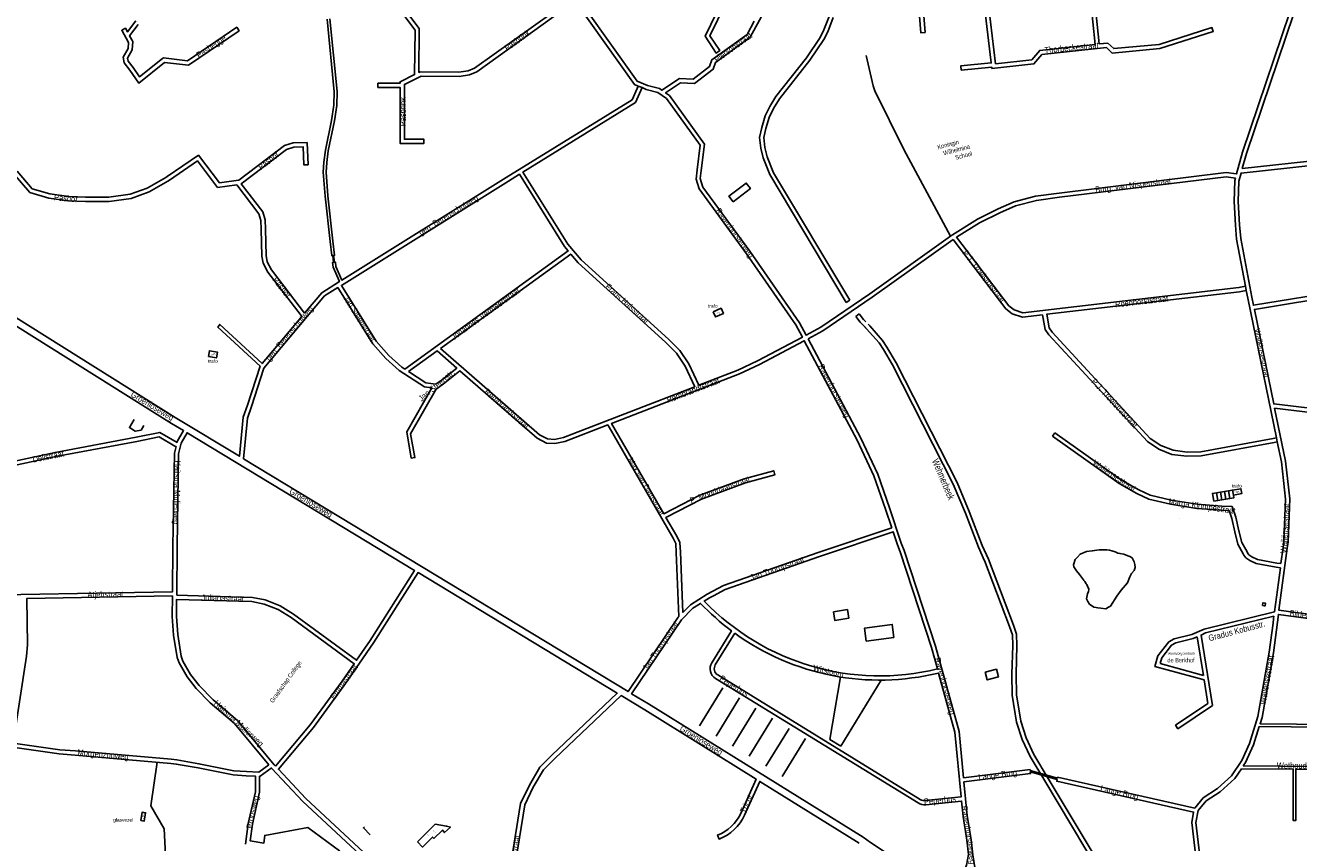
# Model space of a CAD drawing. Extents: x 240000 to 254380, y 435016 to 451025.
# Tile 23 of 35: x 245901 to 246809, y 443795 to 444377. Entities that reach past the tile are written whole.
import ezdxf
from ezdxf.enums import TextEntityAlignment as Align

# ---------------------------------------------------------------- set-up
doc = ezdxf.new("R2010")
doc.units = 0
doc.header["$MEASUREMENT"] = 0
for name, color, linetype in [('BOU-G03TRF_code 100_niet betreedbaar', 254, 'Continuous'), ('BOU-G03TRF_code 300_betreedbaar', 254, 'Continuous'), ('BOU-G04TRF_glasvezel', 254, 'Continuous'), ('bou-H01BijG', 254, 'Continuous'), ('BOU-H01IA', 254, 'Continuous'), ('gre-tijdelijk', 254, 'Continuous'), ('LIJ-H02ASIN', 254, 'Continuous'), ('SEM-G01TRF', 254, 'Continuous'), ('SEM-H01FA', 254, 'Continuous'), ('SEM-H03ST', 250, 'Continuous'), ('SEM-H03WA', 254, 'Continuous'), ('SEM-H04HN_Trafo_glasvezel', 254, 'Continuous'), ('VER-H01KV', 254, 'Continuous'), ('WAT-G01IT', 254, 'Continuous'), ('WAT-H01IT', 254, 'Continuous')]:
    doc.layers.add(name, color=color, linetype=linetype)
doc.layers.add('SEM-H03HN_Trafo_betreedbaar', color=254, linetype='Continuous', lineweight=0)

msp = doc.modelspace()

# ---------------------------------------------------------------- linework, layer by layer
at = {"layer": 'BOU-G03TRF_code 100_niet betreedbaar'}
msp.add_lwpolyline([(246782.95, 443963.45), (246784.11, 443963.35), (246784.79, 443963.2), (246785.07, 443965.24), (246784.38, 443965.26), (246783.21, 443965.48)], close=True, dxfattribs=at)
at = {"layer": 'BOU-G03TRF_code 300_betreedbaar'}
for p, q in [((246751.12, 444038.37), (246750.18, 444043.86)), ((246753.97, 444038.86), (246753.04, 444044.35)), ((246756.83, 444039.34), (246755.9, 444044.84)), ((246759.69, 444039.83), (246758.75, 444045.32))]:
    msp.add_line(p, q, dxfattribs=at)
for points in [[(246391.13, 444172.81), (246392.73, 444169.13), (246398.41, 444171.64), (246396.8, 444175.35)], [(246031.07, 444140.99), (246031.82, 444145.04), (246037.64, 444143.96), (246036.89, 444139.91)], [(246761.53, 444045.64), (246762.25, 444042.07), (246768.13, 444043.26), (246767.61, 444046.77)]]:
    msp.add_lwpolyline(points, close=True, dxfattribs=at)
msp.add_lwpolyline([(246762.25, 444042.07), (246762.55, 444040.31), (246759.69, 444039.83), (246756.83, 444039.34), (246753.97, 444038.86), (246751.12, 444038.37), (246748.27, 444037.89), (246747.25, 444043.36), (246750.18, 444043.86), (246753.04, 444044.35), (246755.9, 444044.84), (246758.75, 444045.32), (246761.5, 444045.79), (246761.53, 444045.64)], dxfattribs=at)
at = {"layer": 'BOU-G04TRF_glasvezel'}
msp.add_lwpolyline([(245982.92, 443810.3), (245983.82, 443816.23), (245986.29, 443815.85), (245985.39, 443809.92)], close=True, dxfattribs=at)
at = {"layer": 'bou-H01BijG'}
for points in [[(246405.37, 444251.24), (246417.73, 444260.65), (246414.71, 444264.6), (246402.36, 444255.19)], [(246476.88, 443959.01), (246486.85, 443960.62), (246487.85, 443954.47), (246477.88, 443952.85)], [(246520.05, 443940.67), (246518.85, 443949.99), (246499.19, 443947.45), (246500.39, 443938.13)], [(246585.18, 443916.01), (246586.65, 443910.5), (246594.62, 443912.62), (246593.14, 443918.14)], [(246180.23, 443795.12), (246183.73, 443791.36), (246191.05, 443798.53), (246191.89, 443797.51), (246198.03, 443803.44), (246199.59, 443801.73), (246203.72, 443805.63), (246200.85, 443806.16), (246201.02, 443806.33), (246192.92, 443807.59)]]:
    msp.add_lwpolyline(points, close=True, dxfattribs=at)
msp.add_lwpolyline([(245978.26, 444096.05), (245974.74, 444090.37), (245978.96, 444087.7), (245983.1, 444088.51), (245985.04, 444091.85)], dxfattribs=at)
at = {"layer": 'BOU-H01IA'}
msp.add_line((246723.76, 444025.65), (246723.76, 444025.65), dxfattribs=at)
msp.add_line((246723.76, 444025.65), (246723.76, 444025.65), dxfattribs=at)
msp.add_lwpolyline([(246146.59, 443800.12), (246141.72, 443805.06), (246142.34, 443805.67)], dxfattribs=at)
at = {"layer": 'gre-tijdelijk'}
for p, q in [((246398.15, 443904.89), (246381.42, 443877.65)), ((246409.88, 443897.68), (246393.18, 443870.5)), ((246405, 443863.32), (246421.66, 443890.44)), ((246433.45, 443883.19), (246416.83, 443856.14)), ((246428.64, 443848.94), (246445.24, 443875.95)), ((246457.02, 443868.71), (246440.42, 443841.69))]:
    msp.add_line(p, q, dxfattribs=at)
at = {"layer": 'LIJ-H02ASIN'}
for p, q in [((245994.62, 443851.81), (245990.16, 443820.81)), ((245990.16, 443820.81), (245999.45, 443804.42)), ((245999.45, 443804.42), (246000.41, 443785.55))]:
    msp.add_line(p, q, dxfattribs=at)
at = {"layer": 'VER-H01KV'}
for p, q in [((246504.59, 444183.16), (246562.24, 444224.24)), ((246562.24, 444224.24), (246599.94, 444175.03)), ((246469.46, 444159.29), (246504.59, 444183.16)), ((246599.94, 444175.03), (246604.41, 444171.45)), ((246604.41, 444171.45), (246611.81, 444169.09)), ((246611.81, 444169.09), (246626.06, 444170.75)), ((246626.06, 444170.75), (246628.03, 444160.24)), ((246458.81, 444153.61), (246469.46, 444159.29)), ((246628.03, 444160.24), (246630.5, 444156.53)), ((246630.5, 444156.53), (246700.93, 444080.35)), ((246496.52, 444082.7), (246458.81, 444153.61)), ((246634.87, 444086.65), (246633.13, 444084.2)), ((246633.13, 444084.2), (246680.77, 444050.37)), ((246682.38, 444052.9), (246634.87, 444086.65)), ((246508.64, 444057.11), (246496.52, 444082.7)), ((246700.93, 444080.35), (246708.99, 444074.98)), ((246708.99, 444074.98), (246718.39, 444071.22)), ((246739.21, 444070.16), (246791.21, 444079.7)), ((246791.21, 444079.7), (246793.49, 444080.17)), ((246793.49, 444080.17), (246796.42, 444065.9)), ((246718.39, 444071.22), (246729, 444069.9)), ((246729, 444069.9), (246739.21, 444070.16)), ((246796.42, 444065.9), (246799.42, 444039.4)), ((246516.88, 444033.2), (246508.64, 444057.11)), ((246680.77, 444050.37), (246693.27, 444043.23)), ((246694.64, 444045.9), (246682.38, 444052.9)), ((246693.27, 444043.23), (246701.92, 444039.3)), ((246702.89, 444042.15), (246694.64, 444045.9)), ((246701.92, 444039.3), (246717.31, 444035.71)), ((246717.89, 444038.65), (246702.89, 444042.15)), ((246736.4, 444035.66), (246717.89, 444038.65)), ((246799.42, 444039.4), (246798.17, 444008.91)), ((246525.33, 444007.88), (246516.88, 444033.2)), ((246717.31, 444035.71), (246736.05, 444032.67)), ((246736.05, 444032.67), (246753.75, 444031.41)), ((246753.91, 444034.41), (246736.4, 444035.66)), ((246753.75, 444031.41), (246759.2, 444031.23)), ((246761.41, 444034.16), (246753.91, 444034.41)), ((246759.2, 444031.23), (246761.02, 444025.61)), ((246763.91, 444026.41), (246761.41, 444034.16)), ((246761.02, 444025.61), (246763.24, 444015.97)), ((246766.16, 444016.66), (246763.91, 444026.41)), ((246763.24, 444015.97), (246765.34, 444007.31)), ((246768.16, 444008.41), (246766.16, 444016.66)), ((246527.32, 444002.82), (246525.33, 444007.88)), ((246549.79, 443934.48), (246527.32, 444002.82)), ((246765.34, 444007.31), (246769.24, 444000.29)), ((246771.91, 444001.66), (246768.16, 444008.41)), ((246772.21, 444001.03), (246771.91, 444001.66)), ((246797.61, 444004.87), (246796.09, 443993.38)), ((246798.17, 444008.91), (246797.61, 444004.87)), ((246769.24, 444000.29), (246769.63, 443999.47)), ((246769.63, 443999.47), (246771.13, 443997.47)), ((246771.13, 443997.47), (246773.92, 443995.57)), ((246773.23, 443999.67), (246772.21, 444001.03)), ((246775.4, 443998.19), (246773.23, 443999.67)), ((246773.92, 443995.57), (246778.47, 443993.49)), ((246779.38, 443996.37), (246775.4, 443998.19)), ((246778.47, 443993.49), (246792.71, 443990.8)), ((246793.26, 443993.75), (246779.38, 443996.37)), ((246796.09, 443993.38), (246793.26, 443993.75)), ((246792.71, 443990.8), (246795.7, 443990.41)), ((246791.14, 443955.89), (246790.89, 443953.97)), ((246790.49, 443950.99), (246787.74, 443930.15)), ((246790.89, 443953.97), (246790.49, 443950.99)), ((246733.59, 443939.96), (246721.04, 443936.94)), ((246736.34, 443941.2), (246733.59, 443939.96)), ((246740.79, 443913.72), (246736.34, 443941.2)), ((246566.49, 443873.74), (246549.79, 443934.48)), ((246718.03, 443935.26), (246711.06, 443926.34)), ((246721.04, 443936.94), (246718.03, 443935.26)), ((246787.74, 443930.15), (246779.72, 443884.53)), ((246711.06, 443926.34), (246709.91, 443922.19)), ((246709.91, 443922.19), (246740.79, 443913.72)), ((246474.29, 443868.14), (246481.88, 443912.6)), ((246511.06, 443910.35), (246482.16, 443863.3)), ((246779.72, 443884.53), (246773.76, 443865.28)), ((246482.16, 443863.3), (246474.29, 443868.14)), ((246569.71, 443840.72), (246566.49, 443873.74)), ((246773.76, 443865.28), (246768.25, 443853.13)), ((246768.25, 443853.13), (246760.91, 443842.12)), ((246617.13, 443846.71), (246569.71, 443840.72)), ((246617.22, 443845.96), (246617.13, 443846.71)), ((246636.69, 443840.48), (246617.22, 443845.96)), ((246636.85, 443841.21), (246636.69, 443840.48)), ((246734.68, 443819.19), (246636.85, 443841.21)), ((246760.91, 443842.12), (246750.82, 443833.18)), ((246750.82, 443833.18), (246740.73, 443826.54)), ((246740.73, 443826.54), (246734.68, 443819.19))]:
    msp.add_line(p, q, dxfattribs=at)
for points in [[(246570.3, 444478.26), (246591.33, 444480.76), (246587.81, 444501.83), (246587.06, 444506.59), (246638.94, 444512.87), (246639.09, 444511.2), (246640.62, 444499.12), (246648.37, 444435.37), (246637.87, 444434.62), (246639.87, 444409.62), (246645.87, 444410.12), (246647.62, 444394.62), (246660.23, 444395.81), (246663.58, 444363.4), (246624.11, 444359.13), (246618.36, 444352.38), (246592.6, 444349.63), (246586.6, 444399.62), (246571.84, 444398.37), (246567.34, 444440.37), (246574.09, 444441.12)], [(246340.41, 444332.58), (246339.6, 444330.64), (246335.67, 444321.88), (246255.46, 444272.41), (246287.45, 444221.07), (246297.01, 444209.89), (246359.25, 444153.4), (246367.44, 444145.21), (246373.72, 444135.66), (246380.84, 444120.54), (246408.66, 444131.3), (246422.86, 444137.85), (246454.76, 444154.85), (246450.16, 444163.5), (246414.94, 444214.25), (246381.09, 444260.37), (246378.91, 444267.47), (246379.73, 444274.01), (246381.91, 444291.48), (246357.89, 444324.77), (246351.61, 444329.14), (246343.42, 444331.32)], [(246917.27, 444288.01), (246767.72, 444271.73), (246766.15, 444265.94), (246765.66, 444251.43), (246766.65, 444234.84), (246767.39, 444225.03), (246775.36, 444183.23), (246776.54, 444177.46), (246841, 444188), (246868.77, 444194.09), (246894.77, 444202.82), (246921.78, 444217.63), (246925, 444226.36), (246917.27, 444288.01)], [(246171.12, 444131.95), (246169, 444133.31), (246159.74, 444141.64), (246150.79, 444151.83), (246125.97, 444191.66), (246245.08, 444266.01), (246252.9, 444270.83), (246285.02, 444219.3), (246287.66, 444216.21)], [(246770.82, 444191.03), (246766.16, 444190.14), (246612.11, 444172.14), (246605.86, 444174.14), (246602.1, 444177.14), (246564.73, 444225.92), (246581.06, 444236.27), (246595.61, 444243.41), (246606.84, 444248.29), (246621.69, 444252.19), (246638.25, 444254.41), (246757.13, 444269.11), (246763.65, 444268.18), (246763.16, 444266.39), (246762.66, 444251.39), (246763.66, 444234.64), (246764.41, 444224.64)], [(246196.75, 444146.77), (246289.62, 444213.92), (246294.85, 444207.79), (246357.18, 444151.23), (246365.1, 444143.31), (246371.1, 444134.19), (246378.03, 444119.45), (246284.45, 444083.27), (246277.9, 444081.9), (246272.98, 444082.18), (246267.25, 444085.18)], [(246877.15, 444193.74), (246869.57, 444191.19), (246841.57, 444185.05), (246777.15, 444174.51), (246790.99, 444107.19), (246884.36, 444096.08), (246888.95, 444096.19), (246887.11, 444101.57)], [(246056.12, 444068.15), (246058.89, 444097.08), (246061.79, 444105.23), (246070.63, 444132.54), (246113.9, 444184.13), (246123.42, 444190.07), (246148.37, 444150.03), (246157.6, 444139.53), (246167.17, 444130.92), (246185.23, 444119.32), (246190.54, 444118.63), (246172.7, 444087.35), (246175.77, 444068.55), (246178.38, 444068.97), (246175.31, 444085.86), (246193.75, 444118.21), (246194.19, 444118.15), (246199.83, 444122.29), (246210.52, 444130.75), (246265.54, 444082.69), (246272.17, 444079.22), (246278.12, 444078.89), (246285.3, 444080.38), (246315.91, 444092.22), (246362.53, 444011.5), (246364.44, 444007.68), (246364.78, 444001.26), (246366.62, 443955.71), (246366.13, 443955.22), (246330.41, 443902.18)], [(245864.09, 444181.39), (245810.4, 444059.01), (245806.7, 444054.44), (245825.01, 444041.3), (245826.71, 444044.01), (245837.07, 444049.59), (245888.45, 444065.46), (245921.82, 444072.58), (245979.58, 444083.46), (245996.45, 444086.83), (246008.78, 444079.79), (246008.91, 444080.35), (246013.39, 444088.17), (246004.85, 444093.34)], [(246518.5, 444018.87), (246465.99, 444001.26), (246398.41, 443977.74), (246386.98, 443971.69), (246374.87, 443963.96), (246369.51, 443958.6), (246367.78, 444001.42), (246367.4, 444008.46), (246365.17, 444012.92), (246357.43, 444026.32), (246382.84, 444039.31), (246414.22, 444050.94), (246435.12, 444056.63), (246434.33, 444059.53), (246413.31, 444053.8), (246381.64, 444042.06), (246355.93, 444028.92), (246318.74, 444093.31), (246409.83, 444128.53), (246424.2, 444135.16), (246456.17, 444152.2), (246493.84, 444081.36), (246505.85, 444055.98), (246514.04, 444032.24)], [(246173.83, 444130.21), (246186.28, 444122.21), (246193.38, 444121.28), (246198.01, 444124.68), (246208.22, 444132.76), (246194.25, 444144.97)], [(245811.45, 444008), (245801.22, 443983.52), (245822.31, 443973.08), (245829.68, 443971.2), (245842.84, 443970.5), (246005.51, 443973.36), (246005.74, 444005.51), (246006.9, 444072.06), (246008.04, 444076.76), (246007.29, 444077.18), (245995.94, 444083.67), (245980.15, 444080.51), (245922.41, 444069.64), (245889.2, 444062.56), (245838.24, 444046.81), (245828.83, 444041.75), (245820.99, 444029.25)], [(246008.5, 443970.89), (246008.74, 444005.46), (246009.89, 444071.67), (246011.73, 444079.23), (246015.95, 444086.62), (246178.05, 443988.53), (246146.49, 443938.53), (246136.8, 443924.52), (246091.86, 443957.43), (246082.31, 443963.38), (246071.64, 443967.47), (246062.46, 443969.33)], [(246229.34, 443694.79), (246229.1, 443695.16), (246158.98, 443771.65), (246100.6, 443825.86), (246081.04, 443846.79), (246106.19, 443876.63), (246128.98, 443907.94), (246148.99, 443936.88), (246180.62, 443986.97), (246322.77, 443900.96), (246276.02, 443856.75), (246267.62, 443848.35), (246260.22, 443835.58), (246253.83, 443822.47), (246234.67, 443703.5)], [(246074.2, 443849.94), (246067.04, 443844.82), (246058.3, 443845.18), (246049.21, 443845.78), (246024.32, 443850.8), (246008.64, 443853.43), (246004.57, 443853.96), (245936.34, 443859.84), (245925.12, 443860.73), (245891.87, 443865.49), (245901.49, 443927.52), (245902.03, 443935.47), (245901.69, 443968.53), (246005.49, 443970.36), (246005.39, 443955.59), (246006.29, 443942.47), (246008.79, 443926.56), (246010.24, 443922.58), (246015.88, 443912.7), (246022.38, 443904.47), (246032.44, 443894.07), (246049.68, 443879.54)], [(246078.98, 443849), (246103.82, 443878.49), (246126.54, 443909.67), (246135.1, 443922.05), (246090.18, 443954.94), (246080.97, 443960.68), (246070.8, 443964.58), (246062.12, 443966.34), (246008.47, 443967.89), (246008.39, 443955.69), (246009.27, 443942.81), (246011.71, 443927.31), (246012.97, 443923.85), (246018.37, 443914.38), (246024.64, 443906.44), (246034.49, 443896.26), (246051.82, 443881.66), (246078.09, 443849.95)], [(246769.25, 443849.21), (246770.88, 443851.67), (246776.57, 443864.21), (246780.61, 443877.26), (246963.26, 443875.48), (246968.78, 443858.93), (246975.22, 443833.65), (246980.6, 443829.93), (246980.87, 443829.74), (246978.44, 443825.29), (246977.23, 443815.67), (246978.46, 443808.18), (246924.68, 443807.61), (246924.39, 443827.02), (246875.18, 443827.8), (246875.1, 443848.42), (246769.25, 443849.21)], [(246142.74, 443782.64), (246137.32, 443776.63), (246124.57, 443788.58), (246102.11, 443805.37), (246071.35, 443799.7), (246070.75, 443794.24), (246060.98, 443795.75), (246062.52, 443807.59), (246067.67, 443830.42), (246067.67, 443841.79), (246067.95, 443841.78), (246075.95, 443847.49), (246076.14, 443847.64), (246098.48, 443823.74)], [(246767.92, 443847.22), (246804.8, 443846.94), (246804.79, 443810.38), (246806.79, 443810.38), (246806.8, 443846.93), (246873.11, 443846.43), (246873.19, 443825.64), (246922.09, 443825.15), (246922.52, 443805.16), (246978.89, 443805.74), (246987.03, 443765.14), (246962.06, 443764.4), (246921.61, 443765.6), (246815.9, 443775.95), (246787.24, 443777.64), (246767.01, 443777.64), (246747.75, 443773.06), (246739.93, 443770.88), (246735.51, 443808.78), (246737.12, 443817.43), (246742.76, 443824.28), (246752.65, 443830.8), (246763.19, 443840.14), (246767.92, 443847.22)]]:
    msp.add_lwpolyline(points, close=True, dxfattribs=at)
for points in [[(246822.02, 444434.91), (246771.53, 444285.76), (246768.57, 444274.84), (246938.96, 444293.39)], [(246282.03, 444414.46), (246336.9, 444337.3), (246344.39, 444334.17), (246352.89, 444331.9), (246354.61, 444330.7), (246367.07, 444339), (246376.79, 444338.67), (246388.52, 444347.54), (246390.2, 444352.4), (246415.33, 444370.49), (246420.49, 444380.07)], [(246117.71, 444381.52), (246122.92, 444329.75), (246122.64, 444319.95), (246120.98, 444308.87), (246116.61, 444287.6), (246115.54, 444279.27), (246115.01, 444272.38), (246116.36, 444255.37), (246119.9, 444223.21), (246121.1, 444213.17), (246120.36, 444213.08), (246120.95, 444208.11), (246121.7, 444208.2), (246122.05, 444205.23), (246126.27, 444195.38), (246243.5, 444268.56), (246333.32, 444323.95), (246336.86, 444331.87), (246337.65, 444333.74), (246334.95, 444334.87), (246292.81, 444394.13), (246222.48, 444343.87), (246217.29, 444341.69), (246209.92, 444340.6), (246182.89, 444340.87), (246170.88, 444334.87), (246170.88, 444295.85), (246184.8, 444295.85), (246184.8, 444292.85), (246167.88, 444292.85), (246167.88, 444332.69), (246152.04, 444332.69), (246152.04, 444335.69), (246167.88, 444335.69), (246167.88, 444336.72), (246178.23, 444341.89), (246178.52, 444373.62), (246154.77, 444405.27)], [(246157.76, 444406.28), (246181.53, 444374.61), (246181.24, 444343.4), (246182.2, 444343.88), (246209.71, 444343.6), (246216.47, 444344.6), (246221, 444346.51), (246291.07, 444396.58)], [(246560.5, 444226.68), (246561.84, 444227.64), (246579.6, 444238.89), (246594.35, 444246.14), (246605.86, 444251.14), (246621.11, 444255.14), (246637.87, 444257.39), (246757.16, 444272.13), (246764.44, 444271.09), (246768.66, 444286.63), (246807.94, 444402.67)], [(246433.44, 444397.77), (246417.64, 444368.46), (246392.72, 444350.52), (246391.06, 444345.7), (246377.75, 444335.63), (246367.93, 444335.97), (246357.26, 444328.86), (246360.02, 444326.94), (246385.03, 444292.28), (246382.7, 444273.64), (246381.96, 444267.73), (246383.81, 444261.74), (246417.39, 444216), (246452.73, 444165.06), (246457.41, 444156.26), (246467.91, 444161.86), (246502.85, 444185.6), (246560.5, 444226.68)], [(246399.83, 444392.3), (246388.79, 444369.4), (246395.86, 444358.94), (246393.38, 444357.26), (246385.34, 444369.15), (246397.24, 444393.84)], [(246540.82, 444389.67), (246542.32, 444371.88), (246539.33, 444371.63), (246537.58, 444392.37)], [(246663.21, 444396.09), (246666.56, 444363.72), (246672.63, 444364.38), (246676.88, 444360.38), (246709.14, 444363.38), (246746.9, 444375.38), (246747.81, 444372.52), (246709.74, 444360.42), (246675.81, 444357.26), (246671.58, 444361.25), (246625.62, 444356.27), (246619.87, 444349.52), (246589.97, 444346.33), (246589.87, 444347.21), (246568.13, 444345.14), (246567.84, 444348.13), (246589.51, 444350.19), (246583.97, 444396.39)], [(246115.73, 444381.26), (246120.92, 444329.68), (246120.65, 444320.13), (246119.01, 444309.22), (246114.64, 444287.93), (246113.55, 444279.47), (246113, 444272.38), (246114.37, 444255.19), (246117.92, 444222.98), (246119.12, 444212.93), (246119.86, 444213.02), (246120.45, 444208.06), (246119.71, 444207.97), (246120.1, 444204.7), (246124.55, 444194.31), (246111.91, 444186.42), (246099.75, 444171.92), (246076.15, 444202.79), (246073.14, 444208.52), (246072.32, 444212.89), (246071.78, 444231.72), (246071.5, 444238.27), (246069.87, 444244), (246054.57, 444264.14), (246086.8, 444288.6), (246092.03, 444290.25), (246098.65, 444290.4), (246099.21, 444277.45), (246102.2, 444277.58), (246101.52, 444293.46), (246091.54, 444293.24), (246085.41, 444291.31), (246052.76, 444266.53), (246052.67, 444266.65), (246039.02, 444264.74), (246024, 444284.38), (246001.82, 444269.28), (246000.68, 444268.63), (245987.51, 444260.99), (245975.29, 444256.58), (245960.13, 444254.49), (245943.52, 444254.49), (245931.66, 444255.01), (245918.01, 444256.85), (245905.52, 444260.42), (245894.62, 444273.08)], [(245979.3, 444380.27), (245973.34, 444372.33), (245971.91, 444374.88), (245969.29, 444373.42), (245974.13, 444364.76), (245973.91, 444360.5), (245970.36, 444354.23), (245971.04, 444350.15), (245974.98, 444345.09), (245981.46, 444335.84), (245999.85, 444350.6), (246016.95, 444348.64), (246052.97, 444373.16), (246051.28, 444375.64), (246016.18, 444351.75), (245999.1, 444353.71), (245998.37, 444353.27), (245982.08, 444340.19), (245977.39, 444346.88), (245973.88, 444351.39), (245973.5, 444353.68), (245976.86, 444359.64), (245977.17, 444365.47), (245974.94, 444369.46), (245981.04, 444377.6)], [(246560.5, 444226.68), (246527.03, 444288.38), (246506.51, 444330.25), (246505.22, 444333.84), (246500.36, 444355.6)], [(246340.41, 444332.58), (246337.65, 444333.74)], [(245891.86, 444271.69), (245903.83, 444257.78), (245917.39, 444253.9), (245931.39, 444252.02), (245943.45, 444251.49), (245960.34, 444251.49), (245976.01, 444253.65), (245988.78, 444258.26), (246002.19, 444266.04), (246003.41, 444266.74), (246023.34, 444280.31), (246037.7, 444261.52), (246051.34, 444263.43), (246067.14, 444242.63), (246068.52, 444237.79), (246068.78, 444231.61), (246069.33, 444212.57), (246070.28, 444207.53), (246073.61, 444201.17), (246097.36, 444170.1), (246097.77, 444169.56), (246069.39, 444135.96), (246039.16, 444163.89), (246037.8, 444161.99), (246067.96, 444134.02), (246058.95, 444106.19), (246055.94, 444097.73), (246053.28, 444069.88), (246007.5, 444097.58), (245834.78, 444205.62)], [(246792.88, 444083.11), (246790.67, 444082.65), (246738.9, 444073.15), (246729.15, 444072.9), (246719.14, 444074.15), (246710.39, 444077.65), (246702.89, 444082.65), (246632.86, 444158.39), (246630.86, 444161.39), (246629.04, 444171.1), (246766.51, 444187.16), (246771.38, 444188.09)], [(246770.82, 444191.03), (246771.38, 444188.09)], [(246771.38, 444188.09), (246772.41, 444182.64), (246792.88, 444083.11)], [(246884.22, 444093.08), (246791.63, 444104.09), (246799.39, 444066.37), (246802.43, 444039.51), (246801.16, 444008.64), (246800.58, 444004.45), (246794.73, 443960.17), (246824.44, 443956.05)], [(246792.88, 444083.11), (246793.49, 444080.17)], [(246795.7, 443990.41), (246791.56, 443959.08), (246741.42, 443946.77), (246732.61, 443942.82), (246719.94, 443939.76), (246716.04, 443937.58), (246708.32, 443927.71), (246706.23, 443920.09), (246741.32, 443910.46), (246744.03, 443893.73), (246720.92, 443878.13), (246722.6, 443875.65), (246747.3, 443892.32), (246739.17, 443942.47), (246742.4, 443943.93), (246791.14, 443955.89)], [(246795.7, 443990.41), (246795.7, 443990.41)], [(246824.53, 443953.01), (246794.34, 443957.2), (246790.71, 443929.69), (246782.64, 443883.82), (246781.23, 443879.26), (246962.59, 443877.49)], [(246057.65, 443793.45), (246059.56, 443808.11), (246064.67, 443830.75), (246064.67, 443841.92), (246058.14, 443842.19), (246048.81, 443842.8), (246023.77, 443847.85), (246008.2, 443850.47), (246004.25, 443850.98), (245936.09, 443856.85), (245924.78, 443857.74), (245842.56, 443869.51), (245837.58, 443870.25), (245684.36, 443893.1), (245658.28, 443844.19), (245655.63, 443845.6), (245681.21, 443893.57), (245674.19, 443894.62), (245507.51, 443919.59), (245435.63, 443930.56), (245421.9, 443932.55), (245408.53, 443791.57)]]:
    msp.add_lwpolyline(points, dxfattribs=at)
for points in [[(246391.35, 443970.48), (246388.49, 443969.09), (246384.74, 443966.7, 0.267301), (246551.13, 443918.3), (246546.92, 443933.61), (246524.52, 444001.73), (246522.51, 444006.86), (246519.45, 444016.03), (246466.97, 443998.43), (246399.61, 443974.98), (246391.35, 443970.48)], [(246569.38, 443813.22), (246572.09, 443796.29), (246573.27, 443786.07), (246571.94, 443778.5), (246569.92, 443773.74), (246568.2, 443771.43), (246563.63, 443767.76), (246551.73, 443764.27), (246541.59, 443769.36), (246503.48, 443794.59), (246498.04, 443798.34), (246344.95, 443893.38), (246332.98, 443900.62), (246368.46, 443953.3), (246376.76, 443961.61), (246382.16, 443965.05, 0.041627), (246404.13, 443945.57), (246390.13, 443922.78, 0.414214), (246392.83, 443911.5), (246537.26, 443822.78, 0.165367), (246542.91, 443821.5), (246568.3, 443824.17), (246569.36, 443813.27)], [(246406.55, 443943.79), (246392.69, 443921.21, 0.414214), (246394.4, 443914.06), (246538.83, 443825.34, 0.165372), (246542.6, 443824.48), (246568.01, 443827.15), (246563.53, 443873.19), (246551.92, 443915.41, -0.21974), (246406.55, 443943.79, 0.21974)], [(246237.53, 443702.44), (246256.72, 443821.55), (246262.87, 443834.16), (246270.01, 443846.5), (246278.11, 443854.6), (246325.43, 443899.35), (246342.33, 443889.12), (246421.8, 443839.78), (246410.77, 443815.35, -0.199133), (246394.29, 443799.88), (246395.35, 443797.07, 0.199133), (246413.51, 443814.12), (246424.37, 443838.19), (246495.3, 443794.15)], [(246572.34, 443813.69), (246575.07, 443796.7), (246576.33, 443785.79), (246578.41, 443772.37), (246584.21, 443761.42, -0.584519), (246610.15, 443744.52), (246623.1, 443742.05), (246635.26, 443740.15), (246651.08, 443740.22), (246667.65, 443742.65), (246706.09, 443758.62), (246731.37, 443768.49), (246737, 443770.06), (246732.48, 443808.89), (246733.86, 443816.3), (246636.19, 443838.28), (246636.47, 443839.5), (246617.35, 443844.97), (246617.5, 443843.73), (246570, 443837.74), (246572.34, 443813.64)]]:
    msp.add_lwpolyline(points, format="xyb", dxfattribs=at)
at = {"layer": 'WAT-G01IT'}
msp.add_lwpolyline([(246666.38, 444003.29), (246661.52, 444002.46), (246657.46, 444002.05), (246652.95, 444000.17), (246652.81, 444000), (246650.83, 443997.72), (246649.42, 443996.24), (246648.1, 443992.51), (246648.38, 443991.02), (246650.39, 443988.11), (246652.45, 443985.57), (246655.21, 443981.86), (246655.6, 443981.36), (246656.15, 443980.72), (246657.21, 443979.05), (246657.6, 443978.42), (246658.14, 443977.41), (246658.25, 443976.98), (246659.01, 443975.46), (246659.2, 443974.84), (246658.77, 443973.39), (246658.12, 443971.74), (246657.34, 443968.16), (246658.35, 443966.48), (246659.64, 443964.54), (246662.66, 443962.43), (246664.4, 443961.98), (246665.5, 443961.84), (246667.77, 443961.52), (246671.26, 443961.13), (246673.19, 443962.34), (246674.44, 443963.11), (246678.98, 443970.09), (246682.18, 443974.52), (246686.77, 443979.74), (246688.4, 443984.02), (246689.48, 443986.33), (246691.41, 443988.55), (246692.05, 443990.53), (246691.93, 443992.78), (246691.35, 443994.65), (246689.95, 443997.6), (246688.37, 443998.46), (246687.01, 443999.03), (246683.98, 444000), (246683.73, 444000.08), (246681.32, 444000.59), (246679.71, 444000.85), (246677.76, 444001.78), (246675.38, 444002.45), (246673.86, 444002.85), (246671.86, 444003.24), (246669.74, 444003.3), (246668.69, 444003.27), (246667.77, 444003.24), (246666.95, 444003.26)], close=True, dxfattribs=at)
at = {"layer": 'WAT-H01IT'}
for points in [[(246473.88, 444383.36), (246470.16, 444373.68)], [(246470.16, 444373.68), (246467.4, 444368.35)], [(246476.78, 444382.54), (246472.9, 444372.45)], [(246467.4, 444368.35), (246457.66, 444353.84)], [(246469.98, 444366.82), (246460.08, 444352.07)], [(246472.9, 444372.45), (246469.98, 444366.82)], [(246457.66, 444353.84), (246435.86, 444326.22)], [(246460.08, 444352.07), (246438.34, 444324.52)], [(246431.62, 444319.15), (246428.35, 444312.4)], [(246435.86, 444326.22), (246431.62, 444319.15)], [(246438.34, 444324.52), (246434.26, 444317.72)], [(246428.35, 444312.4), (246425.93, 444304.14)], [(246431.15, 444311.32), (246428.82, 444303.36)], [(246434.26, 444317.72), (246431.15, 444311.32)], [(246425.93, 444304.14), (246424.23, 444297.15)], [(246428.82, 444303.36), (246427.27, 444296.96)], [(246424.23, 444297.15), (246425.09, 444289.46)], [(246427.27, 444296.96), (246428.05, 444289.97)], [(246425.09, 444289.46), (246426.73, 444282.46)], [(246428.05, 444289.97), (246429.6, 444283.38)], [(246429.6, 444283.38), (246434.26, 444271.93)], [(246426.73, 444282.46), (246431.57, 444270.58)], [(246431.57, 444270.58), (246486.05, 444179.57)], [(246434.26, 444271.93), (246488.62, 444181.11)], [(246486.05, 444179.57), (246488.62, 444181.11)], [(246492.84, 444169.58), (246495.22, 444171.4)], [(246492.84, 444169.58), (246496.07, 444165.35)], [(246495.22, 444171.4), (246498.33, 444167.33)], [(246496.07, 444165.35), (246500, 444161.42)], [(246498.33, 444167.33), (246500, 444165.66)], [(246499.44, 444161.97), (246500.56, 444160.78)], [(246500.56, 444160.78), (246509.6, 444150.64)], [(246501.63, 444164.03), (246502.78, 444162.81)], [(246502.78, 444162.81), (246512.01, 444152.45)], [(246509.6, 444150.64), (246512.53, 444145.95)], [(246512.01, 444152.45), (246515.1, 444147.51)], [(246515.1, 444147.51), (246521.59, 444136.39)], [(246512.53, 444145.95), (246518.95, 444134.95)], [(246518.95, 444134.95), (246562.43, 444049.88)], [(246521.59, 444136.39), (246565.15, 444051.15)], [(246562.43, 444049.88), (246571.02, 444029.34)], [(246565.15, 444051.15), (246573.8, 444030.45)], [(246571.02, 444029.34), (246580.3, 444005.21)], [(246573.8, 444030.45), (246583.07, 444006.36)], [(246580.3, 444005.21), (246584.72, 443995.37)], [(246583.07, 444006.36), (246587.45, 443996.59)], [(246602.5, 443948.57), (246584.65, 443995.53)], [(246605.32, 443949.59), (246587.45, 443996.59)], [(246604.56, 443942.52), (246602.5, 443948.57)], [(246607.54, 443943.07), (246605.32, 443949.59)], [(246604.84, 443935.08), (246604.56, 443942.52)], [(246607.84, 443935.09), (246607.54, 443943.07)], [(246604.27, 443914.53), (246604.84, 443935.08)], [(246607.27, 443914.51), (246607.84, 443935.09)], [(246604.41, 443899.54), (246604.27, 443914.53)], [(246607.41, 443899.8), (246607.27, 443914.51)], [(246607.59, 443880.46), (246604.41, 443899.54)], [(246610.51, 443881.18), (246607.41, 443899.8)], [(246611.65, 443868.14), (246607.59, 443880.46)], [(246614.45, 443869.22), (246610.51, 443881.18)], [(246617.15, 443855.84), (246611.65, 443868.14)], [(246619.81, 443857.24), (246614.45, 443869.22)], [(246630.2, 443840.18), (246619.81, 443857.24)], [(246627.63, 443838.63), (246617.15, 443855.84)], [(246676.06, 443757.81), (246627.63, 443838.63)], [(246678.63, 443759.35), (246630.2, 443840.18)]]:
    msp.add_lwpolyline(points, dxfattribs=at)

# ---------------------------------------------------------------- texts
at = {"layer": 'SEM-G01TRF'}
for s, p in [('trafo', (246387.45, 444175.7)), ('trafo', (246030.92, 444136.46)), ('trafo', (246761.28, 444047.58)), ('glasvezel', (245963.17, 443809.52))]:
    msp.add_text(s, height=2.5, dxfattribs=at).set_placement(p)
at = {"layer": 'SEM-H01FA', "width": 0.75}
for s, rotation, p in [('Koningin', 14.55692, (246551.14, 444290.1)), ('Wilhelmina', 14.55692, (246555.24, 444285.82)), ('School', 14.55692, (246563.83, 444282.68)), ('Graafschap College', 54.36019, (246075.91, 443894.73))]:
    msp.add_text(s, height=3.2, rotation=rotation, dxfattribs=at).set_placement(p, align=Align.MIDDLE_LEFT)
for s, height, p in [('woonzorgcentrum', 1.92, (246715.37, 443929.49)), ('de Berkhof', 3.2, (246715.12, 443924.56))]:
    msp.add_text(s, height=height, dxfattribs=at).set_placement(p, align=Align.MIDDLE_LEFT)
at = {"layer": 'SEM-H01FA'}
for s, p in [('woning', (246191.61, 443802.96)), ('atelier', (246187.11, 443800.44))]:
    msp.add_text(s, height=0.5, rotation=311.50594, dxfattribs=at).set_placement(p)
at = {"layer": 'SEM-H03HN_Trafo_betreedbaar'}
for s, rotation, p in [('2 N01', 352.9579, (246392.5, 444171.98)), ('3 N01', 18.94065, (246032.81, 444141.47)), ('2 N01', 9.40198, (246762.94, 444043.64))]:
    msp.add_text(s, height=1, rotation=rotation, dxfattribs=at).set_placement(p)
at = {"layer": 'SEM-H03ST', "width": 0.727273}
for s, rotation, p in [('Pashegge', 34.23744, (246033.39, 444361.55)), ('Pasbrink', 35.54757, (246251.34, 444366.34)), ('Piersonstraat', 35.74197, (246405.28, 444361.33)), ('Thorbeckestraat', 5.51646, (246646.78, 444361.17)), ('Pasbrink', 90, (246169.64, 444315.43)), ('Pashof', 37.19583, (246073.84, 444280.52)), ('Burg. van Nispenstraat', 7.04808, (246690.7, 444262.62)), ('Pashof', 354.39408, (245929.34, 444253.84)), ('gen. Berenschotweg', 31.97277, (246202.48, 444241.5)), ('Ravenhorsterweg', 306.04203, (246406.19, 444228.71)), ('P.J. Troelstrastraat', 307.46268, (246584.26, 444198.17)), ('Pashof', 307.39743, (246083.45, 444190.35)), ('Johannes Vermeerstraat', 35.8659, (246228.62, 444171.54)), ('Frans Halsstraat', 317.77632, (246329.83, 444178.63)), ('Roenhorststraat', 6.66378, (246696.71, 444180.35)), ('gen. Berenschotweg', 50.00643, (246089.21, 444157.22)), ('Jan Steenstraat', 301.93209, (246138.91, 444168.03)), ('Waliënsestraat', 281.62125, (246782.64, 444143.47)), ('Jan Steenstr.', 40.20278, (246193.79, 444120.42)), ('Ravenhorsterweg', 298.00377, (246477.21, 444116.24)), ('Rembrandtstraat', 21.13875, (246376.76, 444117.09)), ('P.J. Troelstrastraat', 312.75324, (246677.59, 444107.75)), ('Groenloseweg', 328.8213, (245990.89, 444105.28)), ('Rembrandtstraat', 318.85839, (246244, 444103.73)), ('Delistraat', 11.43117, (245916.81, 444069.84)), ('Max van Damstraat', 300.00951, (246343.28, 444048.28)), ('Waliënsestraat', 326.8207, (246677.29, 444056.19)), ('Haitsma Mulierweg', 269.00721, (246008.24, 444044.1)), ('P. Mondriaanstraat', 20.37609, (246395.91, 444046.04)), ('Groenloseweg', 328.8213, (246104.03, 444036.24)), ('Marga Klompéstraat', 351.7606, (246739.72, 444033.84)), ('Waliënsestraat', 86.25035, (246798.96, 444018.46)), ('Jan Tooropstraat', 19.19331, (246436.95, 443989.23)), ('Atjehstraat', 1.008, (245957.62, 443970.91)), ('Julianastraat', 358.34841, (246041.34, 443968.77)), ('Bilder-', 352.09629, (246809.98, 443957.26)), ('Jan Tooropstraat', 56.03985, (246354.1, 443934.4)), ('Gradus Kobusstr.', 14.88581, (246764.57, 443945.56)), ('Emmastraat', 54.36648, (246127.77, 443909.02)), ('Witstoom', 347.71567, (246473.35, 443916.87)), ('Ravenhorsterweg', 285.37731, (246556.05, 443905.91)), ('Waliënsestraat', 80.06184, (246786.01, 443910.54)), ('Peperbus', 327.9486, (246405.77, 443905.71)), ('Haitsma Mulierweg', 317.48657, (246052.45, 443879.16)), ('Groenloseweg', 328.16601, (246382.36, 443866.94)), ('Morgenzonweg', 355.13258, (245955.96, 443856.79)), ('Wethouder Bentstraat', 359.60693, (246819.15, 443849.43)), ('Lange Brug', 7.19316, (246594.16, 443842.31)), ('Lange Brug', 347.31504, (246680.82, 443829.69)), ('Pronsweg', 78.5673, (246063.23, 443816.2)), ('Tricot', 64.99794, (246414.8, 443822.14)), ('Peperbus', 5.53759, (246552.98, 443824.24)), ('Ravenhorsterweg', 278.71822, (246572.89, 443799.9)), ('Prins Hendrikstraat', 80.84898, (246247.74, 443777.37))]:
    msp.add_text(s, height=4.4, rotation=rotation, dxfattribs=at).set_placement(p, align=Align.MIDDLE)
at = {"layer": 'SEM-H03WA', "width": 0.68}
msp.add_text('Wehmerbeek', height=5, rotation=293.11833, dxfattribs=at).set_placement((246549.28, 444067.7), align=Align.MIDDLE_LEFT)
at = {"layer": 'SEM-H04HN_Trafo_glasvezel'}
msp.add_text('9 N01', height=1, rotation=259.56472, dxfattribs=at).set_placement((245984.52, 443815.41))

doc.saveas('drawing.dxf')
